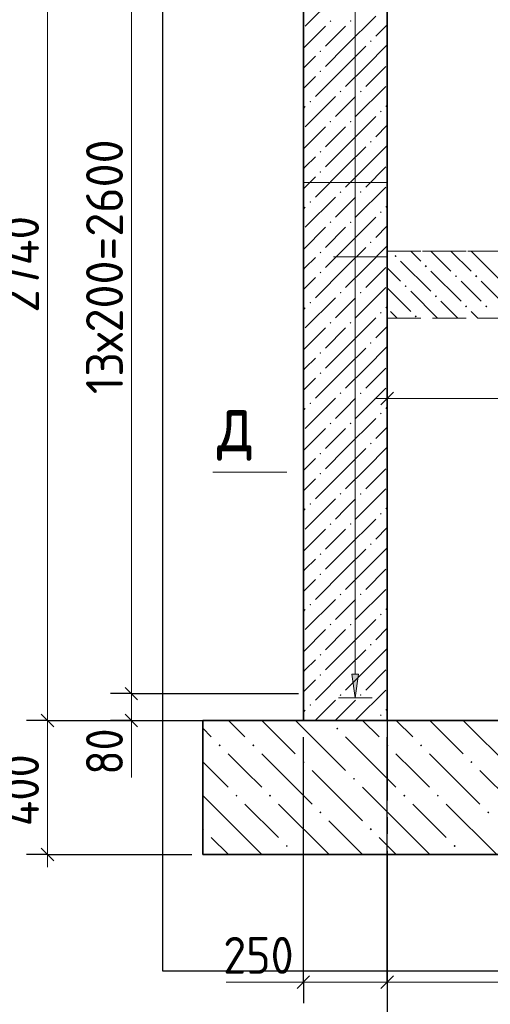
# Model space of a CAD drawing. Header units: millimetres. Extents: x 0 to 50400, y 0 to 35762.
# Tile 3 of 18: x 5700 to 9065, y 6331 to 13379. Entities that reach past the tile are written whole.
import ezdxf

# ---------------------------------------------------------------- set-up
doc = ezdxf.new("R2010")
doc.units = ezdxf.units.MM
doc.linetypes.add('______2', pattern=[324, 240, -84])
doc.linetypes.add('______5', pattern=[1320, 960, -120, 120, -120])
for name, color, linetype, lineweight in [('Standard', 7, 'Continuous', 25), ('ЖБ Лестница', 52, 'Continuous', 25), ('ЖБ Плита Фундамента верхний уровень', 7, 'Continuous', 35), ('ЖБ Стена верхний уровень', 7, 'Continuous', 35), ('Позиционная метка линия выноска', 7, 'Continuous', 13), ('Позиционная метка номер позиции', 7, 'Continuous', 13), ('Размерная линия_ общее', 7, 'Continuous', 13), ('Сечения символ', 7, 'Continuous', 25)]:
    doc.layers.add(name, color=color, linetype=linetype, lineweight=lineweight)
doc.layers.add('Оси', color=7, linetype='______5', true_color=0x656565)
doc.layers.add('Стена Хомут', color=7, linetype='______2', true_color=0xa0a0a0)
doc.layers.add('Размерная выноска', color=7, linetype='Continuous')
doc.styles.add('ISOCPEUR', font='txt')

msp = doc.modelspace()

# ---------------------------------------------------------------- hatches: boundary and pattern name
at = {"layer": 'ЖБ Лестница', "linetype": 'Continuous', "lineweight": 18, "transparency": 33554687}
for points in [[(8380.2, 11687), (8388, 11694.8), (8395.8, 11687), (8388, 11679.2)], [(8596.2, 11615), (8604, 11622.8), (8611.8, 11615), (8604, 11607.2)], [(8812.2, 11543), (8820, 11550.8), (8827.8, 11543), (8820, 11535.2)], [(8956.2, 11543), (8964, 11550.8), (8971.8, 11543), (8964, 11535.2)], [(8452.2, 11471), (8460, 11478.8), (8467.8, 11471), (8460, 11463.2)], [(8668.2, 11399), (8676, 11406.8), (8683.8, 11399), (8676, 11391.2)], [(8884.2, 11327), (8892, 11334.8), (8899.8, 11327), (8892, 11319.2)], [(9028.2, 11327), (9036, 11334.8), (9043.8, 11327), (9036, 11319.2)], [(8524.2, 11255), (8532, 11262.8), (8539.8, 11255), (8532, 11247.2)]]:
    msp.add_hatch(color=7, dxfattribs=at).paths.add_polyline_path(points, flags=16)
at = {"layer": 'ЖБ Плита Фундамента верхний уровень', "linetype": 'Continuous', "lineweight": 18, "transparency": 33554687}
for points in [[(7962.5, 8304.9), (7970.3, 8312.7), (7978.1, 8304.9), (7970.3, 8297.1)], [(7122.5, 8184.9), (7130.3, 8192.7), (7138.1, 8184.9), (7130.3, 8177.1)], [(7362.5, 8184.9), (7370.3, 8192.7), (7378.1, 8184.9), (7370.3, 8177.1)], [(8322.5, 8184.9), (8330.3, 8192.7), (8338.1, 8184.9), (8330.3, 8177.1)], [(8562.5, 8184.9), (8570.3, 8192.7), (8578.1, 8184.9), (8570.3, 8177.1)], [(7722.5, 8064.9), (7730.3, 8072.7), (7738.1, 8064.9), (7730.3, 8057.1)], [(8922.5, 8064.9), (8930.3, 8072.7), (8938.1, 8064.9), (8930.3, 8057.1)], [(8082.5, 7944.9), (8090.3, 7952.7), (8098.1, 7944.9), (8090.3, 7937.1)], [(7242.5, 7824.9), (7250.3, 7832.7), (7258.1, 7824.9), (7250.3, 7817.1)], [(7482.5, 7824.9), (7490.3, 7832.7), (7498.1, 7824.9), (7490.3, 7817.1)], [(8442.5, 7824.9), (8450.3, 7832.7), (8458.1, 7824.9), (8450.3, 7817.1)], [(8682.5, 7824.9), (8690.3, 7832.7), (8698.1, 7824.9), (8690.3, 7817.1)], [(7842.5, 7704.9), (7850.3, 7712.7), (7858.1, 7704.9), (7850.3, 7697.1)], [(9042.5, 7704.9), (9050.3, 7712.7), (9058.1, 7704.9), (9050.3, 7697.1)], [(7008.4, 7590.8), (7010.3, 7592.7), (7018.1, 7584.9), (7010.3, 7577.1), (7008.4, 7578.9)], [(8202.5, 7584.9), (8210.3, 7592.7), (8218.1, 7584.9), (8210.3, 7577.1)], [(7602.5, 7464.9), (7610.3, 7472.7), (7618.1, 7464.9), (7610.3, 7457.1)], [(8802.5, 7464.9), (8810.3, 7472.7), (8818.1, 7464.9), (8810.3, 7457.1)]]:
    msp.add_hatch(color=7, dxfattribs=at).paths.add_polyline_path(points, flags=16)
at = {"layer": 'ЖБ Стена верхний уровень', "linetype": 'Continuous', "lineweight": 18, "transparency": 33554687}
for points in [[(7916.3, 13368.9), (7922.3, 13374.9), (7928.3, 13368.9), (7922.3, 13362.9)], [(8060.3, 13368.9), (8066.3, 13374.9), (8072.3, 13368.9), (8066.3, 13362.9)], [(8204.3, 13224.9), (8210.3, 13230.9), (8216.3, 13224.9), (8210.3, 13218.9)], [(7844.3, 13152.9), (7850.3, 13158.9), (7856.3, 13152.9), (7850.3, 13146.9)], [(7844.3, 13008.9), (7850.3, 13014.9), (7856.3, 13008.9), (7850.3, 13002.9)], [(7988.3, 12864.9), (7994.3, 12870.9), (8000.3, 12864.9), (7994.3, 12858.9)], [(8132.3, 12864.9), (8138.3, 12870.9), (8144.3, 12864.9), (8138.3, 12858.9)], [(7772.3, 12792.9), (7778.3, 12798.9), (7784.3, 12792.9), (7778.3, 12786.9)], [(8276.3, 12720.9), (8282.3, 12726.9), (8288.3, 12720.9), (8282.3, 12714.9)], [(7916.3, 12648.9), (7922.3, 12654.9), (7928.3, 12648.9), (7922.3, 12642.9)], [(8060.3, 12648.9), (8066.3, 12654.9), (8072.3, 12648.9), (8066.3, 12642.9)], [(8204.3, 12504.9), (8210.3, 12510.9), (8216.3, 12504.9), (8210.3, 12498.9)], [(7844.3, 12432.9), (7850.3, 12438.9), (7856.3, 12432.9), (7850.3, 12426.9)], [(7844.3, 12288.9), (7850.3, 12294.9), (7856.3, 12288.9), (7850.3, 12282.9)], [(7988.3, 12144.9), (7994.3, 12150.9), (8000.3, 12144.9), (7994.3, 12138.9)], [(8132.3, 12144.9), (8138.3, 12150.9), (8144.3, 12144.9), (8138.3, 12138.9)], [(7772.3, 12072.9), (7778.3, 12078.9), (7784.3, 12072.9), (7778.3, 12066.9)], [(8276.3, 12000.9), (8282.3, 12006.9), (8288.3, 12000.9), (8282.3, 11994.9)], [(7916.3, 11928.9), (7922.3, 11934.9), (7928.3, 11928.9), (7922.3, 11922.9)], [(8060.3, 11928.9), (8066.3, 11934.9), (8072.3, 11928.9), (8066.3, 11922.9)], [(8204.3, 11784.9), (8210.3, 11790.9), (8216.3, 11784.9), (8210.3, 11778.9)], [(7844.3, 11712.9), (7850.3, 11718.9), (7856.3, 11712.9), (7850.3, 11706.9)], [(7844.3, 11568.9), (7850.3, 11574.9), (7856.3, 11568.9), (7850.3, 11562.9)], [(7988.3, 11424.9), (7994.3, 11430.9), (8000.3, 11424.9), (7994.3, 11418.9)], [(8132.3, 11424.9), (8138.3, 11430.9), (8144.3, 11424.9), (8138.3, 11418.9)], [(7772.3, 11352.9), (7778.3, 11358.9), (7784.3, 11352.9), (7778.3, 11346.9)], [(8276.3, 11280.9), (8282.3, 11286.9), (8288.3, 11280.9), (8282.3, 11274.9)], [(7916.3, 11208.9), (7922.3, 11214.9), (7928.3, 11208.9), (7922.3, 11202.9)], [(8060.3, 11208.9), (8066.3, 11214.9), (8072.3, 11208.9), (8066.3, 11202.9)], [(8204.3, 11064.9), (8210.3, 11070.9), (8216.3, 11064.9), (8210.3, 11058.9)], [(7844.3, 10992.9), (7850.3, 10998.9), (7856.3, 10992.9), (7850.3, 10986.9)], [(7844.3, 10848.9), (7850.3, 10854.9), (7856.3, 10848.9), (7850.3, 10842.9)], [(7988.3, 10704.9), (7994.3, 10710.9), (8000.3, 10704.9), (7994.3, 10698.9)], [(8132.3, 10704.9), (8138.3, 10710.9), (8144.3, 10704.9), (8138.3, 10698.9)], [(7772.3, 10632.9), (7778.3, 10638.9), (7784.3, 10632.9), (7778.3, 10626.9)], [(8276.3, 10560.9), (8282.3, 10566.9), (8288.3, 10560.9), (8282.3, 10554.9)], [(7916.3, 10488.9), (7922.3, 10494.9), (7928.3, 10488.9), (7922.3, 10482.9)], [(8060.3, 10488.9), (8066.3, 10494.9), (8072.3, 10488.9), (8066.3, 10482.9)], [(8204.3, 10344.9), (8210.3, 10350.9), (8216.3, 10344.9), (8210.3, 10338.9)], [(7844.3, 10272.9), (7850.3, 10278.9), (7856.3, 10272.9), (7850.3, 10266.9)], [(7844.3, 10128.9), (7850.3, 10134.9), (7856.3, 10128.9), (7850.3, 10122.9)], [(7988.3, 9984.9), (7994.3, 9990.9), (8000.3, 9984.9), (7994.3, 9978.9)], [(8132.3, 9984.9), (8138.3, 9990.9), (8144.3, 9984.9), (8138.3, 9978.9)], [(7772.3, 9912.9), (7778.3, 9918.9), (7784.3, 9912.9), (7778.3, 9906.9)], [(8276.3, 9840.9), (8282.3, 9846.9), (8288.3, 9840.9), (8282.3, 9834.9)], [(7916.3, 9768.9), (7922.3, 9774.9), (7928.3, 9768.9), (7922.3, 9762.9)], [(8060.3, 9768.9), (8066.3, 9774.9), (8072.3, 9768.9), (8066.3, 9762.9)], [(8204.3, 9624.9), (8210.3, 9630.9), (8216.3, 9624.9), (8210.3, 9618.9)], [(7844.3, 9552.9), (7850.3, 9558.9), (7856.3, 9552.9), (7850.3, 9546.9)], [(7844.3, 9408.9), (7850.3, 9414.9), (7856.3, 9408.9), (7850.3, 9402.9)], [(7988.3, 9264.9), (7994.3, 9270.9), (8000.3, 9264.9), (7994.3, 9258.9)], [(8132.3, 9264.9), (8138.3, 9270.9), (8144.3, 9264.9), (8138.3, 9258.9)], [(7772.3, 9192.9), (7778.3, 9198.9), (7784.3, 9192.9), (7778.3, 9186.9)], [(8276.3, 9120.9), (8282.3, 9126.9), (8288.3, 9120.9), (8282.3, 9114.9)], [(7916.3, 9048.9), (7922.3, 9054.9), (7928.3, 9048.9), (7922.3, 9042.9)], [(8060.3, 9048.9), (8066.3, 9054.9), (8072.3, 9048.9), (8066.3, 9042.9)], [(8204.3, 8904.9), (8210.3, 8910.9), (8216.3, 8904.9), (8210.3, 8898.9)], [(7844.3, 8832.9), (7850.3, 8838.9), (7856.3, 8832.9), (7850.3, 8826.9)], [(7844.3, 8688.9), (7850.3, 8694.9), (7856.3, 8688.9), (7850.3, 8682.9)], [(7988.3, 8544.9), (7994.3, 8550.9), (8000.3, 8544.9), (7994.3, 8538.9)], [(8132.3, 8544.9), (8138.3, 8550.9), (8144.3, 8544.9), (8138.3, 8538.9)], [(7772.3, 8472.9), (7778.3, 8478.9), (7784.3, 8472.9), (7778.3, 8466.9)], [(8276.3, 8400.9), (8282.3, 8406.9), (8288.3, 8400.9), (8282.3, 8394.9)]]:
    msp.add_hatch(color=7, dxfattribs=at).paths.add_polyline_path(points, flags=16)
at = {"layer": 'Стена Хомут', "linetype": 'Continuous', "lineweight": 13, "transparency": 33554687}
msp.add_hatch(color=7, dxfattribs=at).paths.add_polyline_path([(8123.7, 8694.1), (8099.7, 8526.1), (8075.7, 8694.1)], flags=16)

# ---------------------------------------------------------------- linework, layer by layer
at = {"layer": 'Standard', "color": 7, "linetype": 'Continuous', "lineweight": 13, "transparency": 33554687}
for p, q in [((6498.5, 14795), (6498.5, 8555)), ((6498.5, 8555), (6498.5, 8363)), ((6498.5, 8363), (6498.5, 8273)), ((7728.4, 6489.8), (7638.4, 6489.8)), ((7728.4, 6489.8), (8328.4, 6489.8)), ((8328.4, 6489.8), (23448.4, 6489.8))]:
    msp.add_line(p, q, dxfattribs=at)
at = {"layer": 'Standard', "color": 7, "linetype": 'Continuous', "lineweight": 25, "transparency": 33554687}
for p, q in [((6453.5, 8600), (6543.5, 8510)), ((6453.5, 8408), (6543.5, 8318)), ((7683.4, 6444.8), (7773.4, 6534.8)), ((8283.4, 6444.8), (8373.4, 6534.8))]:
    msp.add_line(p, q, dxfattribs=at)
at = {"layer": 'Standard', "color": 7, "linetype": 'Continuous', "lineweight": -3, "transparency": 33554687}
for p, q in [((6498.5, 8555), (6348.5, 8555)), ((6498.5, 8555), (6648.5, 8555)), ((6498.5, 8555), (7693.7, 8555)), ((6498.5, 8363), (6348.5, 8363)), ((6498.5, 8363), (6648.5, 8363)), ((6498.5, 8363), (7277, 8363)), ((7728.4, 6489.8), (7728.4, 6639.8)), ((8328.4, 6489.8), (8328.4, 6639.8)), ((7728.4, 6489.8), (7728.4, 6339.8)), ((8328.4, 6489.8), (8328.4, 6339.8))]:
    msp.add_line(p, q, dxfattribs=at)
at = {"layer": 'Standard', "color": 254, "linetype": 'Continuous', "lineweight": -3, "true_color": 0xc4c4ff, "transparency": 33554687}
msp.add_lwpolyline([(6721.7, 6570.5), (25801.7, 6570.5), (25801.7, 16910.6), (6721.7, 16910.6), (6721.7, 6570.5)], dxfattribs=at)
at = {"layer": 'Standard', "color": 7, "linetype": 'Continuous', "lineweight": -3, "transparency": 33554687}
for points in [[(7728.4, 6489.8), (7728.4, 6510.2), (7728.4, 6510.2), (7728.4, 6510.2), (7728.4, 6510.2), (7728.4, 6676.1), (7728.4, 6676.1), (7728.4, 8243)], [(8328.4, 6489.8), (8328.4, 6510.2), (8328.4, 6510.2), (8328.4, 6510.2), (8328.4, 6510.2), (8328.4, 6838.6), (8328.4, 6838.6), (8328.4, 8243)]]:
    msp.add_lwpolyline(points, dxfattribs=at)
at = {"layer": 'ЖБ Лестница', "color": 7, "linetype": '______2', "lineweight": 13, "transparency": 33554687}
for p, q in [((8328.4, 11723), (8328.4, 11243)), ((11808, 11723), (8328.4, 11723)), ((8328.4, 11243), (11088, 11243))]:
    msp.add_line(p, q, dxfattribs=at)
at = {"layer": 'ЖБ Лестница', "color": 9, "linetype": 'Continuous', "lineweight": 18, "true_color": 0xc7c7c7, "transparency": 33554687}
for p, q in [((8568, 11651), (8496, 11723)), ((8640, 11723), (8784, 11579)), ((8784, 11723), (8928, 11579)), ((8928, 11723), (9144, 11507)), ((8424, 11651), (8640, 11435)), ((8328.4, 11602.6), (8424, 11507)), ((8640, 11579), (8856, 11363)), ((8928, 11435), (8856, 11507)), ((9000, 11507), (9216, 11291)), ((8328.4, 11458.6), (8496, 11291)), ((8496, 11435), (8688, 11243)), ((9000, 11363), (8928, 11435)), ((8832, 11243), (8712, 11363)), ((8352, 11291), (8400, 11243)), ((8928, 11291), (8976, 11243))]:
    msp.add_line(p, q, dxfattribs=at)
at = {"layer": 'ЖБ Плита Фундамента верхний уровень', "color": 7, "linetype": 'Continuous', "lineweight": 35, "transparency": 33554687}
for p, q in [((7008.4, 8363), (7008.4, 7403)), ((7728.4, 8363), (7008.4, 8363)), ((8328.4, 8363), (7728.4, 8363)), ((16848, 8363), (8328.4, 8363)), ((7008.4, 7403), (25561.7, 7403))]:
    msp.add_line(p, q, dxfattribs=at)
at = {"layer": 'ЖБ Плита Фундамента верхний уровень', "color": 252, "linetype": 'Continuous', "lineweight": 18, "true_color": 0x8f8f8f, "transparency": 33554687}
for p, q in [((7192.2, 8363), (7310.3, 8244.9)), ((7432.2, 8363), (7670.3, 8124.9)), ((7672.2, 8363), (8030.3, 8004.9)), ((8152.2, 8363), (8270.3, 8244.9)), ((8392.2, 8363), (8510.3, 8244.9)), ((8632.2, 8363), (8870.3, 8124.9)), ((8872.2, 8363), (9230.3, 8004.9)), ((7008.4, 8306.8), (7070.3, 8244.9)), ((8030.3, 8244.9), (8390.3, 7884.9)), ((7310.3, 8004.9), (7190.3, 8124.9)), ((7430.3, 8124.9), (7790.3, 7764.9)), ((8510.3, 8004.9), (8390.3, 8124.9)), ((8630.3, 8124.9), (8990.3, 7764.9)), ((7008.4, 8066.8), (7190.3, 7884.9)), ((7430.3, 7884.9), (7310.3, 8004.9)), ((7790.3, 8004.9), (8150.3, 7644.9)), ((8630.3, 7884.9), (8510.3, 8004.9)), ((8990.3, 8004.9), (9350.3, 7644.9)), ((7310.3, 7524.9), (7008.4, 7826.8)), ((8510.3, 7524.9), (8150.3, 7884.9)), ((7310.3, 7764.9), (7550.3, 7524.9)), ((7550.3, 7764.9), (7910.3, 7404.9)), ((8510.3, 7764.9), (8750.3, 7524.9)), ((8750.3, 7764.9), (9110.3, 7404.9)), ((8152.2, 7403), (7910.3, 7644.9)), ((7070.3, 7524.9), (7192.2, 7403)), ((7310.3, 7524.9), (7432.2, 7403)), ((8270.3, 7524.9), (8392.2, 7403)), ((8510.3, 7524.9), (8632.2, 7403)), ((7672.2, 7403), (7670.3, 7404.9)), ((8872.2, 7403), (8870.3, 7404.9))]:
    msp.add_line(p, q, dxfattribs=at)
at = {"layer": 'ЖБ Стена верхний уровень', "color": 7, "linetype": 'Continuous', "lineweight": 35, "transparency": 33554687}
for p, q in [((7728.4, 14939), (7728.4, 8363)), ((8328.4, 11723), (8328.4, 14939)), ((8328.4, 11243), (8328.4, 11723)), ((8328.4, 8363), (8328.4, 11243)), ((7728.4, 8363), (8328.4, 8363))]:
    msp.add_line(p, q, dxfattribs=at)
at = {"layer": 'ЖБ Стена верхний уровень', "color": 251, "linetype": 'Continuous', "lineweight": 18, "true_color": 0x494949, "transparency": 33554687}
for p, q in [((7958.3, 13548.9), (7742.3, 13332.9)), ((8030.3, 13188.9), (8246.3, 13404.9)), ((7886.3, 13332.9), (7728.4, 13175)), ((8030.3, 13332.9), (7886.3, 13188.9)), ((8328.4, 13343), (8246.3, 13260.9)), ((8030.3, 13188.9), (7886.3, 13044.9)), ((8174.3, 13188.9), (8030.3, 13044.9)), ((8174.3, 13044.9), (8328.4, 13199)), ((7742.3, 13044.9), (7814.3, 13116.9)), ((7728.4, 13031), (7742.3, 13044.9)), ((8030.3, 13044.9), (7814.3, 12828.9)), ((8174.3, 13044.9), (8030.3, 12900.9)), ((8318.3, 13044.9), (8174.3, 12900.9)), ((7814.3, 12972.9), (7728.4, 12887)), ((8318.3, 12900.9), (8102.3, 12684.9)), ((7958.3, 12828.9), (7742.3, 12612.9)), ((8030.3, 12756.9), (8102.3, 12828.9)), ((7742.3, 12756.9), (7728.4, 12743)), ((7958.3, 12684.9), (8030.3, 12756.9)), ((8328.4, 12767), (8318.3, 12756.9)), ((8030.3, 12468.9), (8246.3, 12684.9)), ((8328.4, 12623), (8246.3, 12540.9)), ((7886.3, 12612.9), (7728.4, 12455)), ((8030.3, 12612.9), (7886.3, 12468.9)), ((8174.3, 12324.9), (8328.4, 12479)), ((8030.3, 12468.9), (7886.3, 12324.9)), ((8174.3, 12468.9), (8030.3, 12324.9)), ((7742.3, 12324.9), (7814.3, 12396.9)), ((7728.4, 12311), (7742.3, 12324.9)), ((8030.3, 12324.9), (7814.3, 12108.9)), ((8174.3, 12324.9), (8030.3, 12180.9)), ((8318.3, 12324.9), (8174.3, 12180.9)), ((7814.3, 12252.9), (7728.4, 12167)), ((8318.3, 12180.9), (8102.3, 11964.9)), ((7958.3, 12108.9), (7742.3, 11892.9)), ((8030.3, 12036.9), (8102.3, 12108.9)), ((7742.3, 12036.9), (7728.4, 12023)), ((7958.3, 11964.9), (8030.3, 12036.9)), ((8328.4, 12047), (8318.3, 12036.9)), ((8030.3, 11748.9), (8246.3, 11964.9)), ((7886.3, 11892.9), (7728.4, 11735)), ((8030.3, 11892.9), (7886.3, 11748.9)), ((8328.4, 11903), (8246.3, 11820.9)), ((8030.3, 11748.9), (7886.3, 11604.9)), ((8174.3, 11748.9), (8030.3, 11604.9)), ((8174.3, 11604.9), (8328.4, 11759)), ((7742.3, 11604.9), (7814.3, 11676.9)), ((7728.4, 11591), (7742.3, 11604.9)), ((8030.3, 11604.9), (7814.3, 11388.9)), ((8174.3, 11604.9), (8030.3, 11460.9)), ((8318.3, 11604.9), (8174.3, 11460.9)), ((7814.3, 11532.9), (7728.4, 11447)), ((8318.3, 11460.9), (8102.3, 11244.9)), ((7958.3, 11388.9), (7742.3, 11172.9)), ((8030.3, 11316.9), (8102.3, 11388.9)), ((7742.3, 11316.9), (7728.4, 11303)), ((7958.3, 11244.9), (8030.3, 11316.9)), ((8328.4, 11327), (8318.3, 11316.9)), ((8030.3, 11028.9), (8246.3, 11244.9)), ((7886.3, 11172.9), (7728.4, 11015)), ((8030.3, 11172.9), (7886.3, 11028.9)), ((8328.4, 11183), (8246.3, 11100.9)), ((8030.3, 11028.9), (7886.3, 10884.9)), ((8174.3, 11028.9), (8030.3, 10884.9)), ((8174.3, 10884.9), (8328.4, 11039)), ((7742.3, 10884.9), (7814.3, 10956.9)), ((7728.4, 10871), (7742.3, 10884.9)), ((8030.3, 10884.9), (7814.3, 10668.9)), ((8174.3, 10884.9), (8030.3, 10740.9)), ((8318.3, 10884.9), (8174.3, 10740.9)), ((7814.3, 10812.9), (7728.4, 10727)), ((8318.3, 10740.9), (8102.3, 10524.9)), ((7958.3, 10668.9), (7742.3, 10452.9)), ((8030.3, 10596.9), (8102.3, 10668.9)), ((7742.3, 10596.9), (7728.4, 10583)), ((7958.3, 10524.9), (8030.3, 10596.9)), ((8328.4, 10607), (8318.3, 10596.9)), ((8030.3, 10308.9), (8246.3, 10524.9)), ((7886.3, 10452.9), (7728.4, 10295)), ((8030.3, 10452.9), (7886.3, 10308.9)), ((8328.4, 10463), (8246.3, 10380.9)), ((8030.3, 10308.9), (7886.3, 10164.9)), ((8174.3, 10308.9), (8030.3, 10164.9)), ((8174.3, 10164.9), (8328.4, 10319)), ((7742.3, 10164.9), (7814.3, 10236.9)), ((7728.4, 10151), (7742.3, 10164.9)), ((8030.3, 10164.9), (7814.3, 9948.9)), ((8174.3, 10164.9), (8030.3, 10020.9)), ((8318.3, 10164.9), (8174.3, 10020.9)), ((7814.3, 10092.9), (7728.4, 10007)), ((8318.3, 10020.9), (8102.3, 9804.9)), ((7958.3, 9948.9), (7742.3, 9732.9)), ((8030.3, 9876.9), (8102.3, 9948.9)), ((7742.3, 9876.9), (7728.4, 9863)), ((7958.3, 9804.9), (8030.3, 9876.9)), ((8328.4, 9887), (8318.3, 9876.9)), ((8030.3, 9588.9), (8246.3, 9804.9)), ((7886.3, 9732.9), (7728.4, 9575)), ((8030.3, 9732.9), (7886.3, 9588.9)), ((8328.4, 9743), (8246.3, 9660.9)), ((8030.3, 9588.9), (7886.3, 9444.9)), ((8174.3, 9588.9), (8030.3, 9444.9)), ((8174.3, 9444.9), (8328.4, 9599)), ((7742.3, 9444.9), (7814.3, 9516.9)), ((7728.4, 9431), (7742.3, 9444.9)), ((8030.3, 9444.9), (7814.3, 9228.9)), ((8174.3, 9444.9), (8030.3, 9300.9)), ((8318.3, 9444.9), (8174.3, 9300.9)), ((7814.3, 9372.9), (7728.4, 9287)), ((8318.3, 9300.9), (8102.3, 9084.9)), ((7958.3, 9228.9), (7742.3, 9012.9)), ((8030.3, 9156.9), (8102.3, 9228.9)), ((8328.4, 9167), (8318.3, 9156.9)), ((7742.3, 9156.9), (7728.4, 9143)), ((7958.3, 9084.9), (8030.3, 9156.9)), ((8030.3, 8868.9), (8246.3, 9084.9)), ((8328.4, 9023), (8246.3, 8940.9)), ((7886.3, 9012.9), (7728.4, 8855)), ((8030.3, 9012.9), (7886.3, 8868.9)), ((8030.3, 8868.9), (7886.3, 8724.9)), ((8174.3, 8868.9), (8030.3, 8724.9)), ((8174.3, 8724.9), (8328.4, 8879)), ((7742.3, 8724.9), (7814.3, 8796.9)), ((7728.4, 8711), (7742.3, 8724.9)), ((8030.3, 8724.9), (7814.3, 8508.9)), ((8174.3, 8724.9), (8030.3, 8580.9)), ((8318.3, 8724.9), (8174.3, 8580.9)), ((7814.3, 8652.9), (7728.4, 8567)), ((8318.3, 8580.9), (8102.3, 8364.9)), ((7958.3, 8508.9), (7812.4, 8363)), ((8030.3, 8436.9), (8102.3, 8508.9)), ((7742.3, 8436.9), (7728.4, 8423)), ((7958.3, 8364.9), (8030.3, 8436.9)), ((8328.4, 8447), (8318.3, 8436.9)), ((8244.4, 8363), (8246.3, 8364.9))]:
    msp.add_line(p, q, dxfattribs=at)
at = {"layer": 'ЖБ Стена верхний уровень', "color": 253, "linetype": '______2', "lineweight": -3, "true_color": 0xababab, "transparency": 33554687}
msp.add_line((5967.3, 8363), (6762.5, 8363), dxfattribs=at)
at = {"layer": 'Оси', "color": 8, "linetype": '______5', "lineweight": -3, "transparency": 33554687}
msp.add_line((8328.4, 16670.6), (8328.4, 5434.1), dxfattribs=at)
at = {"layer": 'Позиционная метка линия выноска', "color": 7, "linetype": 'Continuous', "lineweight": 13, "transparency": 33554687}
msp.add_line((7081.5, 10140.1), (7609.5, 10140.1), dxfattribs=at)
at = {"layer": 'Позиционная метка номер позиции', "color": 7, "linetype": '______2', "lineweight": 13, "transparency": 33554687}
for p, q in [((11088, 11723), (8328.4, 11723)), ((8328.4, 11243), (11088, 11243))]:
    msp.add_line(p, q, dxfattribs=at)
at = {"layer": 'Размерная выноска', "color": 7, "linetype": 'Continuous', "lineweight": 13, "transparency": 33554687}
for p, q in [((8328.4, 12213), (7728.4, 12213)), ((7728.4, 6489.8), (7176.4, 6489.8))]:
    msp.add_line(p, q, dxfattribs=at)
at = {"layer": 'Размерная выноска', "color": 251, "linetype": 'Continuous', "lineweight": 13, "true_color": 0x656565, "transparency": 33554687}
for p, q in [((8328.4, 11681.1), (7944.4, 11681.1)), ((6498.5, 8363), (6498.5, 7955))]:
    msp.add_line(p, q, dxfattribs=at)
at = {"layer": 'Размерная линия_ общее', "color": 7, "linetype": 'Continuous', "lineweight": 13, "transparency": 33554687}
for p, q in [((5898, 14939), (5898, 8363)), ((8328.4, 10667.7), (8238.4, 10667.7)), ((8328.4, 10667.7), (11088, 10667.7)), ((5898, 8363), (5898, 7403)), ((5898, 7403), (5898, 7313))]:
    msp.add_line(p, q, dxfattribs=at)
at = {"layer": 'Размерная линия_ общее', "color": 7, "linetype": 'Continuous', "lineweight": -3, "transparency": 33554687}
for p, q in [((8328.4, 10667.7), (8328.4, 11123)), ((8328.4, 10667.7), (8328.4, 10817.7)), ((8328.4, 10667.7), (8328.4, 10517.7)), ((5898, 8363), (5748, 8363)), ((5898, 8363), (6048, 8363)), ((5898, 8363), (6930.5, 8363)), ((5898, 7403), (5748, 7403)), ((5898, 7403), (6048, 7403)), ((5898, 7403), (6930.5, 7403))]:
    msp.add_line(p, q, dxfattribs=at)
at = {"layer": 'Размерная линия_ общее', "color": 7, "linetype": 'Continuous', "lineweight": 25, "transparency": 33554687}
for p, q in [((8283.4, 10622.7), (8373.4, 10712.7)), ((5853, 8408), (5943, 8318)), ((5853, 7448), (5943, 7358))]:
    msp.add_line(p, q, dxfattribs=at)
at = {"layer": 'Стена Хомут', "color": 251, "linetype": 'Continuous', "lineweight": 13, "true_color": 0x494949, "transparency": 33554687}
for p, q in [((8099.7, 8694.1), (8099.7, 14598.1)), ((8099.7, 8526.1), (8075.7, 8694.1)), ((8075.7, 8694.1), (8123.7, 8694.1)), ((8123.7, 8694.1), (8099.7, 8526.1)), ((8099.7, 8526.1), (7979.7, 8526.1)), ((8099.7, 8526.1), (8219.7, 8526.1)), ((8099.7, 8526.1), (8099.7, 8526.1))]:
    msp.add_line(p, q, dxfattribs=at)

# ---------------------------------------------------------------- texts
at = {"layer": 'Standard', "color": 7, "linetype": 'Continuous', "lineweight": 25, "transparency": 33554687, "char_height": 264, "attachment_point": 7, "rotation": 90, "style": 'ISOCPEUR'}
for s, insert, width in [('\\W0.95;13х200=2600', (6438.5, 10698.2), 2103.759), ('\\W0.87;80', (6438.5, 7974.8), 484.709)]:
    msp.add_mtext(s, dxfattribs=dict(at, insert=insert, width=width))
at = {"layer": 'Standard', "color": 7, "linetype": 'Continuous', "lineweight": 25, "transparency": 33554687, "insert": (7155.4, 6549.8), "char_height": 264, "width": 674.386, "attachment_point": 7, "style": 'ISOCPEUR'}
msp.add_mtext('\\W0.91;250', dxfattribs=at)
at = {"layer": 'Размерная линия_ общее', "color": 7, "linetype": 'Continuous', "lineweight": 25, "transparency": 33554687, "char_height": 264, "attachment_point": 7, "rotation": 90, "style": 'ISOCPEUR'}
for s, insert, width in [('\\W0.93;2740', (5838, 11281.4), 888.464), ('\\W0.92;400', (5838, 7605.8), 701.308)]:
    msp.add_mtext(s, dxfattribs=dict(at, insert=insert, width=width))
at = {"layer": 'Сечения символ', "color": 7, "linetype": 'Continuous', "lineweight": 35, "transparency": 33554687, "insert": (7111.3, 10222.1), "char_height": 420, "width": 456.971, "attachment_point": 7, "style": 'ISOCPEUR'}
msp.add_mtext('\\W0.78;д', dxfattribs=at)

doc.saveas('drawing.dxf')
